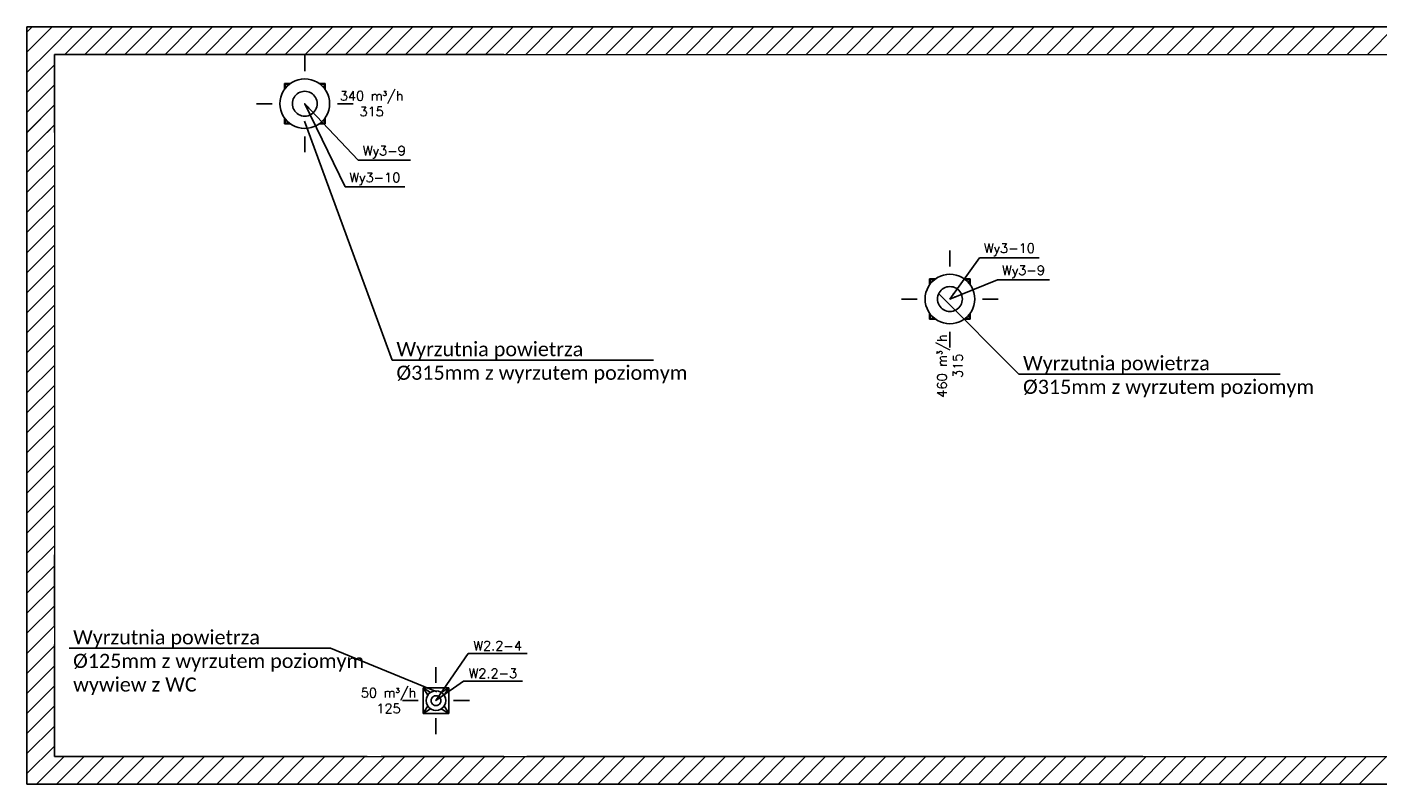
# Model space of a CAD drawing. Header units: millimetres. Extents: x -40063 to 512011, y 350190 to 687060.
# Tile 106 of 256: x 5921 to 23071, y 660713 to 670332. Entities that reach past the tile are written whole.
import ezdxf

# ---------------------------------------------------------------- set-up
doc = ezdxf.new("R2010")
doc.units = ezdxf.units.MM
doc.layers.get('0').update_dxf_attribs({"color": 8})
for name, color, linetype in [('Elementy Modelu - Strefy', 8, 'Continuous'), ('FLUID-W2.2', 7, 'Continuous'), ('FLUID-W2.2-120-ARRGR', 7, 'Continuous'), ('FLUID-W2.2-120-NUM', 7, 'Continuous'), ('FLUID-Wy3', 7, 'Continuous'), ('FLUID-Wy3-120-ARRGR', 7, 'Continuous'), ('FLUID-Wy3-120-NUM', 7, 'Continuous'), ('IS_WM_OPIS', 7, 'Continuous'), ('Konstrukcja - Ściany zew', 8, 'Continuous'), ('X_ref', 8, 'Continuous')]:
    doc.layers.add(name, color=color, linetype=linetype)
doc.styles.add('FDBES', font='simplex.shx')
doc.styles.get("Standard").update_dxf_attribs({"font": 'arial.ttf'})
doc.dimstyles.new('FDBES', dxfattribs={"dimscale": 50, "dimtxt": 4, "dimasz": 2.5, "dimexe": 0.8, "dimexo": 2, "dimgap": 1, "dimtad": 1, "dimdsep": 46, "dimtxsty": 'FDBES', "dimcen": 2.5, "dimclrd": 4, "dimclre": 5, "dimadec": 0, "dimazin": 0, "dimtfac": 1, "dimtmove": 0, "dimatfit": 3, "dimfxl": 1, "dimarcsym": 0})

# ---------------------------------------------------------------- blocks, each defined once
blk = doc.blocks.new('*U13800')
at = {"color": 212, "linetype": 'Continuous', "lineweight": -3}
for p, q in [((0, 162, -163), (0, 105, -68)), ((0, 162, 162), (0, 68, 105)), ((0, 105, 68), (0, 162, 162)), ((0, 68, -105), (0, 162, -163)), ((0, -163, -163), (0, -68, -105)), ((0, -68, 105), (0, -163, 162)), ((0, -105, -68), (0, -163, -163)), ((0, -163, 162), (0, -105, 68))]:
    blk.add_line(p, q, dxfattribs=at)
at = {"color": 0, "linetype": 'ByBlock', "lineweight": -2}
for p, q in [((0, 162, 162), (0, 162, -163)), ((0, 162, -163), (0, -163, -163)), ((0, -163, 162), (0, 162, 162)), ((0, -163, -163), (0, -163, 162))]:
    blk.add_line(p, q, dxfattribs=at)
at = {"color": 212, "linetype": 'Continuous', "lineweight": -3, "extrusion": (-1, -1.09476e-47, 1.83697e-16)}
for major_axis in [(0, 0, 62.5), (0, 0, -62.5)]:
    blk.add_ellipse((0, 0), major_axis=major_axis, ratio=1, start_param=0, end_param=3.141593, dxfattribs=at)
blk = doc.blocks.new('*U11096')
at = {"color": 0, "linetype": 'ByBlock', "lineweight": -2, "extrusion": (-1, -1.09476e-47, 1.83697e-16)}
for major_axis in [(0, 0, 125), (0, 0, -125)]:
    blk.add_ellipse((0, 0), major_axis=major_axis, ratio=1, start_param=0, end_param=3.141593, dxfattribs=at)
at = {"color": 212, "linetype": 'Continuous', "lineweight": -3, "extrusion": (-1, -1.09476e-47, 1.83697e-16)}
for major_axis in [(0, 0, 62.5), (0, 0, -62.5)]:
    blk.add_ellipse((0, 0), major_axis=major_axis, ratio=1, start_param=0, end_param=3.141593, dxfattribs=at)
at = {"color": 0, "linetype": 'ByBlock', "lineweight": -2, "extrusion": (1, 1.09476e-47, -1.83697e-16)}
for major_axis in [(0, 0, -0.000005), (0, 0, 0.000005)]:
    blk.add_ellipse((0, 0), major_axis=major_axis, ratio=1, start_param=0, end_param=3.141593, dxfattribs=at)
blk = doc.blocks.new('*U13790')
at = {"color": 6, "linetype": 'Continuous', "lineweight": -3}
for p, q in [((0, 258, 258), (0, 207, 238)), ((0, 238, 207), (0, 258, 257)), ((0, 258, -257), (0, 238, -207)), ((0, 207, -238), (0, 258, -258)), ((0, -258, -257), (0, -207, -238)), ((0, -207, 238), (0, -258, 257)), ((0, -238, -207), (0, -258, -257)), ((0, -258, 257), (0, -238, 207))]:
    blk.add_line(p, q, dxfattribs=at)
at = {"color": 0, "linetype": 'ByBlock', "lineweight": -2}
for p, q in [((0, 258, 258), (0, 258, 181)), ((0, 258, -181), (0, 258, -258)), ((0, 258, -258), (0, 181, -258)), ((0, 181, 258), (0, 258, 258)), ((0, -181, -258), (0, -258, -258)), ((0, -258, 258), (0, -181, 258)), ((0, -258, -258), (0, -258, -181)), ((0, -258, 181), (0, -258, 258))]:
    blk.add_line(p, q, dxfattribs=at)
at = {"color": 6, "linetype": 'Continuous', "lineweight": -3, "extrusion": (-1, -9.96929e-32, -3.82857e-16)}
for major_axis in [(0, 0, 158), (0, 0, -158)]:
    blk.add_ellipse((0, 0), major_axis=major_axis, ratio=1, start_param=0, end_param=3.141593, dxfattribs=at)
blk = doc.blocks.new('*U13383')
at = {"color": 0, "linetype": 'ByBlock', "lineweight": -2, "extrusion": (-1, -9.96929e-32, -3.82857e-16)}
for major_axis in [(0, 0, 315), (0, 0, -315)]:
    blk.add_ellipse((0, 0), major_axis=major_axis, ratio=1, start_param=0, end_param=3.141593, dxfattribs=at)
at = {"color": 6, "linetype": 'Continuous', "lineweight": -3, "extrusion": (-1, -9.96929e-32, -3.82857e-16)}
for major_axis in [(0, 0, 158), (0, 0, -158)]:
    blk.add_ellipse((0, 0), major_axis=major_axis, ratio=1, start_param=0, end_param=3.141593, dxfattribs=at)
at = {"color": 0, "linetype": 'ByBlock', "lineweight": -2, "extrusion": (1, 3.74548e-20, 3.82967e-16)}
blk.add_ellipse((0, 0), major_axis=(0, 0, -0.000005), ratio=1, start_param=0, end_param=3.141825, dxfattribs=at)
at = {"color": 0, "linetype": 'ByBlock', "lineweight": -2, "extrusion": (1, -3.74291e-20, 3.82746e-16)}
blk.add_ellipse((0, 0), major_axis=(0, 0, 0.000005), ratio=1, start_param=0, end_param=3.14136, dxfattribs=at)
blk = doc.blocks.new('*U13789')
at = {"color": 6, "linetype": 'Continuous', "lineweight": -3}
for p, q in [((0, 257, 257), (0, 207, 238)), ((0, 238, 207), (0, 257, 257)), ((0, 257, -258), (0, 238, -207)), ((0, 207, -238), (0, 257, -258)), ((0, -258, -258), (0, -207, -238)), ((0, -207, 238), (0, -258, 257)), ((0, -238, -207), (0, -258, -258)), ((0, -258, 257), (0, -238, 207))]:
    blk.add_line(p, q, dxfattribs=at)
at = {"color": 0, "linetype": 'ByBlock', "lineweight": -2}
for p, q in [((0, 257, 257), (0, 257, 181)), ((0, 257, -181), (0, 257, -258)), ((0, 257, -258), (0, 181, -258)), ((0, 181, 257), (0, 257, 257)), ((0, -181, -258), (0, -258, -258)), ((0, -258, 257), (0, -181, 257)), ((0, -258, -258), (0, -258, -181)), ((0, -258, 181), (0, -258, 257))]:
    blk.add_line(p, q, dxfattribs=at)
at = {"color": 6, "linetype": 'Continuous', "lineweight": -3, "extrusion": (-1, -2.36526e-31, -3.82857e-16)}
for major_axis in [(0, 0, 158), (0, 0, -158)]:
    blk.add_ellipse((0, 0), major_axis=major_axis, ratio=1, start_param=0, end_param=3.141593, dxfattribs=at)
blk = doc.blocks.new('*U13388')
at = {"color": 0, "linetype": 'ByBlock', "lineweight": -2, "extrusion": (-1, -2.36526e-31, -3.82857e-16)}
for major_axis in [(0, 0, 315), (0, 0, -315)]:
    blk.add_ellipse((0, 0), major_axis=major_axis, ratio=1, start_param=0, end_param=3.141593, dxfattribs=at)
at = {"color": 6, "linetype": 'Continuous', "lineweight": -3, "extrusion": (-1, -2.36526e-31, -3.82857e-16)}
for major_axis in [(0, 0, 158), (0, 0, -158)]:
    blk.add_ellipse((0, 0), major_axis=major_axis, ratio=1, start_param=0, end_param=3.141593, dxfattribs=at)
at = {"color": 0, "linetype": 'ByBlock', "lineweight": -2, "extrusion": (1, 2.26712e-31, 3.82857e-16)}
for major_axis in [(0, 0, -0.000005), (0, 0, 0.000005)]:
    blk.add_ellipse((0, 0), major_axis=major_axis, ratio=1, start_param=0, end_param=3.141593, dxfattribs=at)
blk = doc.blocks.new('dgdfgdf')
at = {"layer": 'Elementy Modelu - Strefy', "linetype": 'Continuous', "lineweight": 0}
for p, q in [((-81913, 669982), (-87623, 669982)), ((-87623, 669982), (-87623, 662484)), ((-82343, 669982), (-59653, 669982)), ((-87623, 661063), (-87623, 662484)), ((-83653, 661063), (-87623, 661063)), ((-84346, 661063), (-58715, 661063)), ((-81623, 661063), (-72946, 661063))]:
    blk.add_line(p, q, dxfattribs=at)
at = {"layer": 'Konstrukcja - Ściany zew', "linetype": 'Continuous'}
for p, q in [((-60343, 670332), (-87973, 670332)), ((-87973, 670332), (-87973, 668993)), ((-87973, 670264), (-87939, 670298)), ((-87939, 670298), (-87905, 670332)), ((-87812, 670171), (-87651, 670332)), ((-87684, 670043), (-87396, 670332)), ((-87492, 669982), (-87142, 670332)), ((-87237, 669982), (-86887, 670332)), ((-86983, 669982), (-86633, 670332)), ((-86728, 669982), (-86378, 670332)), ((-86473, 669982), (-86123, 670332)), ((-86219, 669982), (-85869, 670332)), ((-85964, 669982), (-85614, 670332)), ((-85710, 669982), (-85360, 670332)), ((-85455, 669982), (-85105, 670332)), ((-85201, 669982), (-84851, 670332)), ((-84946, 669982), (-84596, 670332)), ((-84692, 669982), (-84342, 670332)), ((-84437, 669982), (-84087, 670332)), ((-84182, 669982), (-83832, 670332)), ((-83928, 669982), (-83578, 670332)), ((-83673, 669982), (-83323, 670332)), ((-83419, 669982), (-83069, 670332)), ((-83164, 669982), (-82814, 670332)), ((-82910, 669982), (-82560, 670332)), ((-82655, 669982), (-82305, 670332)), ((-82401, 669982), (-82051, 670332)), ((-82146, 669982), (-81796, 670332)), ((-81891, 669982), (-81541, 670332)), ((-81637, 669982), (-81287, 670332)), ((-81382, 669982), (-81032, 670332)), ((-81128, 669982), (-80778, 670332)), ((-80873, 669982), (-80523, 670332)), ((-80619, 669982), (-80269, 670332)), ((-80364, 669982), (-80014, 670332)), ((-80110, 669982), (-79760, 670332)), ((-79855, 669982), (-79505, 670332)), ((-79600, 669982), (-79250, 670332)), ((-79346, 669982), (-78996, 670332)), ((-79091, 669982), (-78741, 670332)), ((-78837, 669982), (-78487, 670332)), ((-78582, 669982), (-78232, 670332)), ((-78328, 669982), (-77978, 670332)), ((-78073, 669982), (-77723, 670332)), ((-77819, 669982), (-77469, 670332)), ((-77564, 669982), (-77214, 670332)), ((-77309, 669982), (-76959, 670332)), ((-77055, 669982), (-76705, 670332)), ((-76800, 669982), (-76450, 670332)), ((-76546, 669982), (-76196, 670332)), ((-76291, 669982), (-75941, 670332)), ((-76037, 669982), (-75687, 670332)), ((-75782, 669982), (-75432, 670332)), ((-75527, 669982), (-75177, 670332)), ((-75273, 669982), (-74923, 670332)), ((-75018, 669982), (-74668, 670332)), ((-74764, 669982), (-74414, 670332)), ((-74509, 669982), (-74159, 670332)), ((-74255, 669982), (-73905, 670332)), ((-74000, 669982), (-73650, 670332)), ((-73746, 669982), (-73396, 670332)), ((-73491, 669982), (-73141, 670332)), ((-73236, 669982), (-72886, 670332)), ((-72982, 669982), (-72632, 670332)), ((-72727, 669982), (-72377, 670332)), ((-72473, 669982), (-72123, 670332)), ((-72218, 669982), (-71868, 670332)), ((-71964, 669982), (-71614, 670332)), ((-71709, 669982), (-71359, 670332)), ((-71455, 669982), (-71105, 670332)), ((-71200, 669982), (-70850, 670332)), ((-70945, 669982), (-70595, 670332)), ((-87973, 670010), (-87812, 670171)), ((-87973, 669755), (-87684, 670043)), ((-87623, 669982), (-81913, 669982)), ((-87623, 668993), (-87623, 669982)), ((-87973, 669501), (-87623, 669851)), ((-87973, 669246), (-87623, 669596)), ((-87971, 668993), (-87623, 669342)), ((-87973, 668992), (-87801, 669163)), ((-87973, 668737), (-87623, 669087)), ((-87716, 668993), (-87623, 669087)), ((-87973, 668993), (-87973, 660713)), ((-87973, 668482), (-87623, 668832)), ((-87973, 668228), (-87623, 668578)), ((-87973, 667973), (-87623, 668323)), ((-87973, 667719), (-87623, 668069)), ((-87973, 667464), (-87623, 667814)), ((-87973, 667210), (-87623, 667560)), ((-87973, 666955), (-87623, 667305)), ((-87973, 666701), (-87623, 667051)), ((-87973, 666446), (-87623, 666796)), ((-87973, 666191), (-87623, 666541)), ((-87973, 665937), (-87623, 666287)), ((-87973, 665682), (-87623, 666032)), ((-87973, 665428), (-87623, 665778)), ((-87973, 665173), (-87623, 665523)), ((-87973, 664919), (-87623, 665269)), ((-87973, 664664), (-87623, 665014)), ((-87973, 664410), (-87623, 664760)), ((-87973, 664155), (-87623, 664505)), ((-87973, 663900), (-87623, 664250)), ((-87973, 663646), (-87623, 663996)), ((-87973, 663391), (-87623, 663741)), ((-87623, 662724), (-87623, 663623)), ((-87973, 663137), (-87623, 663487)), ((-87973, 662882), (-87623, 663232)), ((-87973, 662628), (-87623, 662978)), ((-87973, 662373), (-87623, 662723)), ((-87973, 662119), (-87623, 662469)), ((-87623, 661063), (-87623, 662484)), ((-87973, 661864), (-87623, 662214)), ((-87973, 661609), (-87623, 661959)), ((-87973, 661355), (-87623, 661705)), ((-87973, 661100), (-87623, 661450)), ((-87973, 660846), (-87623, 661196)), ((-87851, 660713), (-87501, 661063)), ((-83653, 661063), (-87623, 661063)), ((-87596, 660713), (-87246, 661063)), ((-87341, 660713), (-86991, 661063)), ((-87087, 660713), (-86737, 661063)), ((-86832, 660713), (-86482, 661063)), ((-86578, 660713), (-86228, 661063)), ((-86323, 660713), (-85973, 661063)), ((-86069, 660713), (-85719, 661063)), ((-85814, 660713), (-85464, 661063)), ((-85560, 660713), (-85210, 661063)), ((-85305, 660713), (-84955, 661063)), ((-85050, 660713), (-84700, 661063)), ((-84796, 660713), (-84446, 661063)), ((-84541, 660713), (-84191, 661063)), ((-84287, 660713), (-83937, 661063)), ((-84032, 660713), (-83682, 661063)), ((-83778, 660713), (-83428, 661063)), ((-83523, 660713), (-83173, 661063)), ((-81913, 661063), (-83473, 661063)), ((-83269, 660713), (-82919, 661063)), ((-83014, 660713), (-82664, 661063)), ((-82759, 660713), (-82409, 661063)), ((-82505, 660713), (-82155, 661063)), ((-82250, 660713), (-81900, 661063)), ((-81996, 660713), (-81646, 661063)), ((-81741, 660713), (-81391, 661063)), ((-73796, 661063), (-81623, 661063)), ((-81487, 660713), (-81137, 661063)), ((-81232, 660713), (-80882, 661063)), ((-80978, 660713), (-80628, 661063)), ((-80723, 660713), (-80373, 661063)), ((-80468, 660713), (-80118, 661063)), ((-80214, 660713), (-79864, 661063)), ((-79959, 660713), (-79609, 661063)), ((-79705, 660713), (-79355, 661063)), ((-79450, 660713), (-79100, 661063)), ((-79196, 660713), (-78846, 661063)), ((-78941, 660713), (-78591, 661063)), ((-78686, 660713), (-78336, 661063)), ((-78432, 660713), (-78082, 661063)), ((-78177, 660713), (-77827, 661063)), ((-77923, 660713), (-77573, 661063)), ((-77668, 660713), (-77318, 661063)), ((-77414, 660713), (-77064, 661063)), ((-77159, 660713), (-76809, 661063)), ((-76905, 660713), (-76555, 661063)), ((-76650, 660713), (-76300, 661063)), ((-76395, 660713), (-76045, 661063)), ((-76141, 660713), (-75791, 661063)), ((-75886, 660713), (-75536, 661063)), ((-75632, 660713), (-75282, 661063)), ((-75377, 660713), (-75027, 661063)), ((-75123, 660713), (-74773, 661063)), ((-74868, 660713), (-74518, 661063)), ((-74614, 660713), (-74264, 661063)), ((-74359, 660713), (-74009, 661063)), ((-74306, 661021), (-74264, 661063)), ((-74306, 660766), (-74009, 661063)), ((-74104, 660713), (-73754, 661063)), ((-73850, 660713), (-73500, 661063)), ((-73595, 660713), (-73245, 661063)), ((-73341, 660713), (-72991, 661063)), ((-73086, 660713), (-72736, 661063)), ((-72832, 660713), (-72482, 661063)), ((-72577, 660713), (-72227, 661063)), ((-72323, 660713), (-71973, 661063)), ((-72068, 660713), (-71718, 661063)), ((-71813, 660713), (-71463, 661063)), ((-71559, 660713), (-71209, 661063)), ((-71304, 660713), (-70954, 661063)), ((-71050, 660713), (-70700, 661063)), ((-87973, 660713), (-74296, 660713)), ((-74486, 660713), (-59215, 660713))]:
    blk.add_line(p, q, dxfattribs=at)
blk = doc.blocks.new('*U11099')
at = {"color": 7}
blk.add_leader([(0, 0), (0, 200)], dimstyle='FDBES', override={"dimscale": 20, "dimclrd": 7}, dxfattribs=at)
blk = doc.blocks.new('*U11100')
at = {"color": 7}
blk.add_leader([(0, 0), (0, -200)], dimstyle='FDBES', override={"dimscale": 20, "dimclrd": 7}, dxfattribs=at)
blk = doc.blocks.new('*U11101')
at = {"color": 7}
blk.add_leader([(0, 0), (-200, 0)], dimstyle='FDBES', override={"dimscale": 20, "dimclrd": 7}, dxfattribs=at)
blk = doc.blocks.new('*U11102')
at = {"color": 7}
blk.add_leader([(0, 0), (200, 0)], dimstyle='FDBES', override={"dimscale": 20, "dimclrd": 7}, dxfattribs=at)
blk = doc.blocks.new('*U13362')
at = {"color": 7}
blk.add_leader([(0, 200), (0, 0)], dimstyle='FDBES', override={"dimscale": 20, "dimclrd": 7}, dxfattribs=at)
blk = doc.blocks.new('*U13360')
at = {"color": 7}
blk.add_leader([(-200, 0), (0, 0)], dimstyle='FDBES', override={"dimscale": 20, "dimclrd": 7}, dxfattribs=at)
blk = doc.blocks.new('*U13361')
at = {"color": 7}
blk.add_leader([(200, 0), (0, 0)], dimstyle='FDBES', override={"dimscale": 20, "dimclrd": 7}, dxfattribs=at)
blk = doc.blocks.new('*U13334')
at = {"color": 7}
blk.add_leader([(0, -200), (0, 0)], dimstyle='FDBES', override={"dimscale": 20, "dimclrd": 7}, dxfattribs=at)
blk = doc.blocks.new('*U13359')
at = {"color": 7}
blk.add_leader([(-200, 0), (0, 0)], dimstyle='FDBES', override={"dimscale": 20, "dimclrd": 7}, dxfattribs=at)
blk = doc.blocks.new('*U13356')
at = {"color": 7}
blk.add_leader([(0, -200), (0, 0)], dimstyle='FDBES', override={"dimscale": 20, "dimclrd": 7}, dxfattribs=at)
blk = doc.blocks.new('*U13357')
at = {"color": 7}
blk.add_leader([(0, 200), (0, 0)], dimstyle='FDBES', override={"dimscale": 20, "dimclrd": 7}, dxfattribs=at)
blk = doc.blocks.new('*U13358')
at = {"color": 7}
blk.add_leader([(200, 0), (0, 0)], dimstyle='FDBES', override={"dimscale": 20, "dimclrd": 7}, dxfattribs=at)
blk = doc.blocks.new('*U16543')
at = {"color": 7}
blk.add_line((1266, 245), (604, 245), dxfattribs=at)
at = {"color": 7, "insert": (935, 245), "char_height": 120, "attachment_point": 5, "style": 'FDBES'}
blk.add_mtext('Wy3-9\\P ', dxfattribs=at)
at = {"color": 7}
blk.add_leader([(0, 0), (604, 245)], dimstyle='FDBES', override={"dimscale": 30, "dimclrd": 7, "dimclre": 7}, dxfattribs=at)
blk = doc.blocks.new('*U16544')
at = {"color": 7}
blk.add_line((1134, 525), (376, 525), dxfattribs=at)
at = {"color": 7, "insert": (755, 525), "char_height": 120, "attachment_point": 5, "style": 'FDBES'}
blk.add_mtext('Wy3-10\\P ', dxfattribs=at)
at = {"color": 7}
blk.add_leader([(0, 0), (376, 525)], dimstyle='FDBES', override={"dimscale": 30, "dimclrd": 7, "dimclre": 7}, dxfattribs=at)
blk = doc.blocks.new('*U16545')
at = {"color": 7}
blk.add_line((1341, -717), (680, -717), dxfattribs=at)
at = {"color": 7, "insert": (1010, -717), "char_height": 120, "attachment_point": 5, "style": 'FDBES'}
blk.add_mtext('Wy3-9\\P ', dxfattribs=at)
at = {"color": 7}
blk.add_leader([(0, 0), (680, -717)], dimstyle='FDBES', override={"dimscale": 30, "dimclrd": 7, "dimclre": 7}, dxfattribs=at)
blk = doc.blocks.new('*U16546')
at = {"color": 7}
blk.add_line((1270, -1057), (511, -1057), dxfattribs=at)
at = {"color": 7, "insert": (890, -1057), "char_height": 120, "attachment_point": 5, "style": 'FDBES'}
blk.add_mtext('Wy3-10\\P ', dxfattribs=at)
at = {"color": 7}
blk.add_leader([(0, 0), (511, -1057)], dimstyle='FDBES', override={"dimscale": 30, "dimclrd": 7, "dimclre": 7}, dxfattribs=at)
blk = doc.blocks.new('*U16547')
at = {"color": 7}
blk.add_line((1098, 247), (351, 247), dxfattribs=at)
at = {"color": 7, "insert": (724, 247), "char_height": 120, "attachment_point": 5, "style": 'FDBES'}
blk.add_mtext('W2.2-3\\P ', dxfattribs=at)
at = {"color": 7}
blk.add_leader([(0, 0), (351, 247)], dimstyle='FDBES', override={"dimscale": 30, "dimclrd": 7, "dimclre": 7}, dxfattribs=at)
blk = doc.blocks.new('*U16548')
at = {"color": 7}
blk.add_line((1161, 597), (408, 597), dxfattribs=at)
at = {"color": 7, "insert": (784, 597), "char_height": 120, "attachment_point": 5, "style": 'FDBES'}
blk.add_mtext('W2.2-4\\P ', dxfattribs=at)
at = {"color": 7}
blk.add_leader([(0, 0), (408, 597)], dimstyle='FDBES', override={"dimscale": 30, "dimclrd": 7, "dimclre": 7}, dxfattribs=at)

msp = doc.modelspace()

# ---------------------------------------------------------------- linework, layer by layer
at = {"layer": 'IS_WM_OPIS'}
for p, q in [((9446.41421, 669136.52069), (10561.61148, 666098.793)), ((17498.18689, 666946.80549), (18521.88272, 665919.80959)), ((13881.46802, 666098.793), (10561.61148, 666098.793)), ((21841.73925, 665919.80959), (18521.88272, 665919.80959)), ((9774.22704, 662437.33412, -1345.55975), (6454.3705, 662437.33412, -1345.55975)), ((9774.22704, 662437.33412, -1345.55975), (11128.96598, 661883.27149, 6241.8901))]:
    msp.add_line(p, q, dxfattribs=at)

# ---------------------------------------------------------------- block references
at = {"layer": 'FLUID-W2.2', "color": 212, "linetype": 'Continuous', "extrusion": (0, -1, -1.83697e-16), "rotation": 89.99999999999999}
for name, p in [('*U13800', (11115.63957, 3760, -661772.74315)), ('*U11096', (11115.63957, 4060, -661772.74315))]:
    msp.add_blockref(name, p, dxfattribs=at)
at = {"layer": 'FLUID-W2.2-120-ARRGR', "rotation": 89.99999999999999}
for name, p in [('*U11102', (11115.63957, 661997.74315, 4273)), ('*U11099', (10890.63957, 661772.74315, 4273)), ('*U11100', (11340.63957, 661772.74315, 4273)), ('*U11101', (11115.63957, 661547.74315, 4273))]:
    msp.add_blockref(name, p, dxfattribs=at)
at = {"layer": 'FLUID-W2.2-120-NUM', "linetype": 'ByBlock'}
for name, p in [('*U16548', (11115.63957, 661772.74315, 4060)), ('*U16547', (11115.63957, 661772.74315, 3760))]:
    msp.add_blockref(name, p, dxfattribs=at)
at = {"layer": 'FLUID-Wy3', "color": 6, "linetype": 'Continuous', "extrusion": (-1.9916e-16, 1, 3.82857e-16), "rotation": 89.99999999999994}
for name, p in [('*U13388', (-9449.51132, 4243.44116, 669357.17047)), ('*U13789', (-9449.51132, 3943.44116, 669357.17047))]:
    msp.add_blockref(name, p, dxfattribs=at)
at = {"layer": 'FLUID-Wy3', "color": 6, "linetype": 'Continuous', "extrusion": (1, 2.60392e-16, 3.82857e-16), "rotation": 89.99999999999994}
for name, p in [('*U13383', (666875.3591, 4243.44116, 17645.01842)), ('*U13790', (666875.3591, 3943.44116, 17645.01842))]:
    msp.add_blockref(name, p, dxfattribs=at)
at = {"layer": 'FLUID-Wy3-120-ARRGR', "rotation": 89.99999999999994}
for name, p in [('*U13358', (9449.51132, 669772.17047, 4779.44116)), ('*U13357', (9034.51132, 669357.17047, 4779.44116)), ('*U13356', (9864.51132, 669357.17047, 4779.44116)), ('*U13359', (9449.51132, 668942.17047, 4779.44116)), ('*U13361', (17645.01842, 667290.3591, 4779.44116)), ('*U13362', (17230.01842, 666875.3591, 4779.44116)), ('*U13334', (18060.01842, 666875.3591, 4779.44116)), ('*U13360', (17645.01842, 666460.3591, 4779.44116))]:
    msp.add_blockref(name, p, dxfattribs=at)
at = {"layer": 'FLUID-Wy3-120-NUM', "linetype": 'ByBlock'}
for name, p in [('*U16545', (9449.51132, 669357.17047, 3943.44116)), ('*U16546', (9449.51132, 669357.17047, 4243.44116)), ('*U16544', (17645.01842, 666875.3591, 4243.44116)), ('*U16543', (17645.01842, 666875.3591, 3943.44116))]:
    msp.add_blockref(name, p, dxfattribs=at)
at = {"layer": 'X_ref'}
msp.add_blockref('dgdfgdf', (93893.26491, 0), dxfattribs=at)

# ---------------------------------------------------------------- texts
at = {"layer": 'FLUID-W2.2-120-ARRGR', "color": 7, "insert": (10513.49672, 661772.74315, 4273), "char_height": 120, "attachment_point": 5, "style": 'FDBES'}
msp.add_mtext('50 m{\\A2;\\H0.5x;3}/h\\P125', dxfattribs=at)
at = {"layer": 'FLUID-Wy3-120-ARRGR', "color": 7, "insert": (10298.79704, 669357.17047, 4779.44116), "char_height": 120, "attachment_point": 5, "style": 'FDBES'}
msp.add_mtext('340 m{\\A2;\\H0.5x;3}/h\\P315', dxfattribs=at)
at = {"layer": 'FLUID-Wy3-120-ARRGR', "color": 7, "insert": (17645.01842, 666026.07339, 4779.44116), "char_height": 120, "attachment_point": 5, "rotation": 90, "style": 'FDBES'}
msp.add_mtext('460 m{\\A2;\\H0.5x;3}/h\\P315', dxfattribs=at)
at = {"layer": 'IS_WM_OPIS', "char_height": 179.9999966, "width": 5935.9201341, "attachment_point": 1, "rotation": 0.000000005}
for s, insert in [('\\fCalibri|b0|i0|c238;Wyrzutnia powietrza\\P%%C315mm z wyrzutem poziomym', (10614.01128, 666328.78297)), ('\\fCalibri|b0|i0|c238;Wyrzutnia powietrza\\P%%C315mm z wyrzutem poziomym', (18574.28251, 666149.79955)), ('\\fCalibri|b0|i0|c238;Wyrzutnia powietrza\\P%%C125mm z wyrzutem poziomym\\Pwywiew z WC', (6506.77029, 662667.32409, -1345.55975))]:
    msp.add_mtext(s, dxfattribs=dict(at, insert=insert))

doc.saveas('drawing.dxf')
